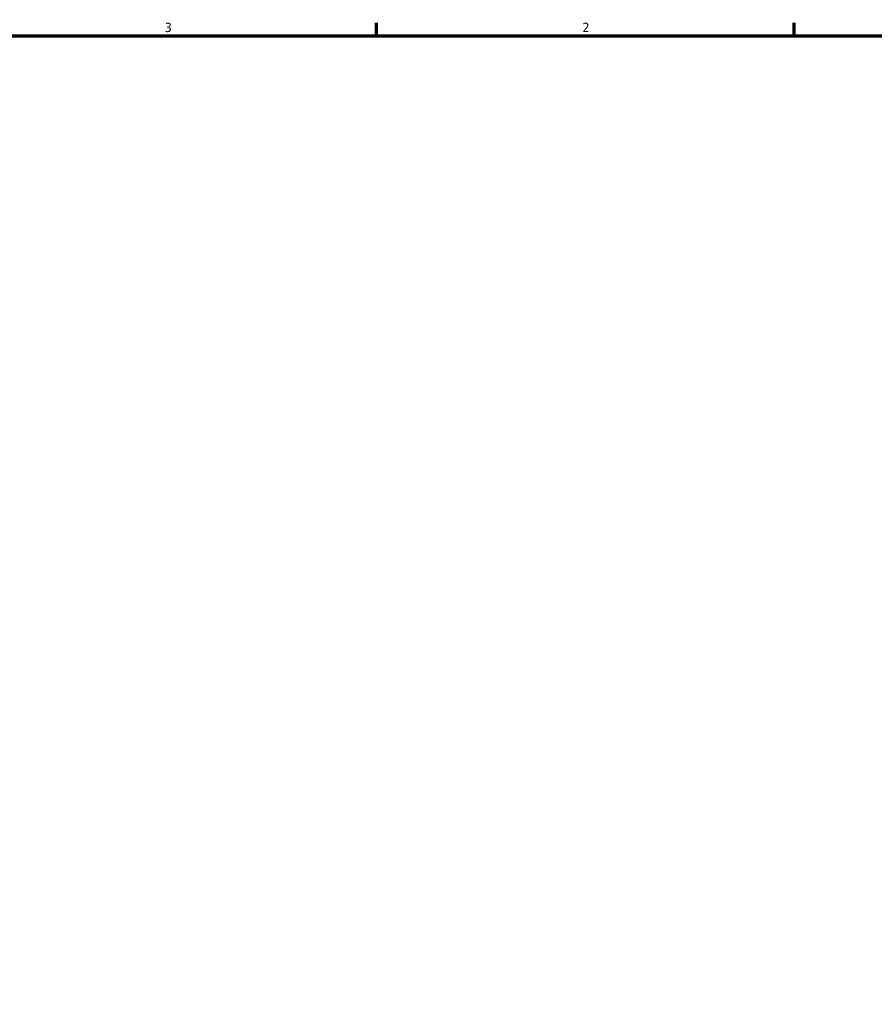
# Model space of a CAD drawing. Header units: inches. Extents: x -10.1 to 53.8, y 0.6 to 56.1.
# Tile 6 of 8: x 21.9 to 30.6, y 11.1 to 21.2. Entities that reach past the tile are written whole.
import ezdxf

# ---------------------------------------------------------------- set-up
doc = ezdxf.new("R2010")
doc.units = ezdxf.units.IN
doc.header["$MEASUREMENT"] = 0
doc.layers.add('Border (ANSI)', color=7, linetype='Continuous', lineweight=70)
doc.styles.add('Note Text (ANSI)', font='tahoma.ttf')

# ---------------------------------------------------------------- blocks, each defined once
blk = doc.blocks.new('Borders Default Border')
at = {"layer": 'Border (ANSI)'}
for p, q in [((25.5, 21), (25.5, 21.134)), ((29.75, 21), (29.75, 21.134))]:
    blk.add_line(p, q, dxfattribs=at)
at = {"layer": 'Border (ANSI)', "flags": 128}
blk.add_lwpolyline([(0.5, 1), (0.5, 21), (33.5, 21), (33.5, 1), (0.5, 1)], dxfattribs=at)
at = {"layer": 'Border (ANSI)', "color": 5, "true_color": 0x0000ff, "char_height": 0.0945, "attachment_point": 7, "style": 'Note Text (ANSI)'}
for s, insert in [('3', (23.346, 21.038)), ('2', (27.596, 21.04))]:
    blk.add_mtext(s, dxfattribs=dict(at, insert=insert))

msp = doc.modelspace()

# ---------------------------------------------------------------- block references
msp.add_blockref('Borders Default Border', (0, 0))

doc.saveas('drawing.dxf')
